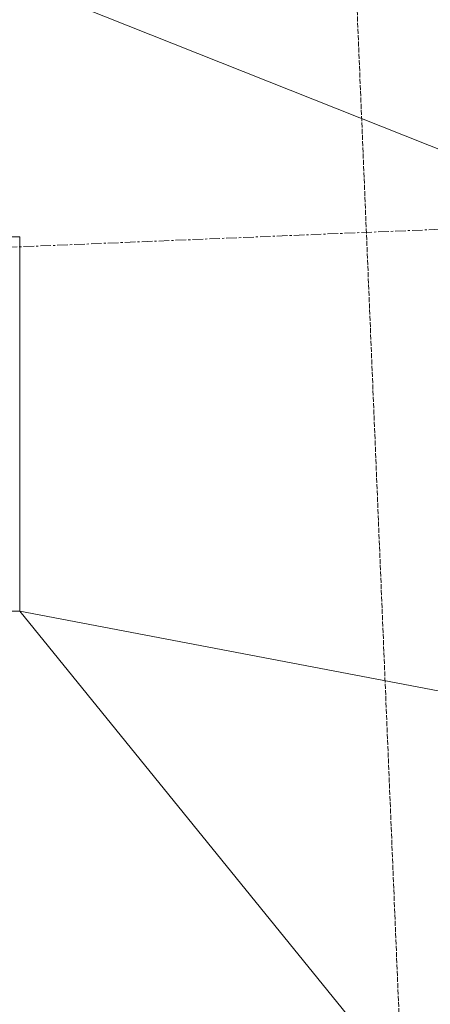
# Model space of a CAD drawing. Header units: millimetres. Extents: x -15129 to 9171, y -18789 to 5877.
# Tile 65 of 256: x -11905 to -11658, y -12126 to -11534. Entities that reach past the tile are written whole.
import ezdxf

# ---------------------------------------------------------------- set-up
doc = ezdxf.new("R2010")
doc.units = ezdxf.units.MM
doc.linetypes.add('ACAD_ISO02W100', pattern=[15, 12, -3])
doc.linetypes.add('CENTER', pattern=[50.8, 31.75, -6.35, 6.35, -6.35])
doc.layers.add('AS_Sciany betonowe', color=252, linetype='Continuous')

msp = doc.modelspace()

# ---------------------------------------------------------------- linework, layer by layer
at = {"color": 7, "lineweight": 13}
for p, q in [((-11601.64, -11632.2), (-11904.24, -11512.03)), ((-11561.03, -11954.83), (-11904.73, -11889.5)), ((-11557.96, -12316.32), (-11904.73, -11889.5))]:
    msp.add_line(p, q, dxfattribs=at)
at = {"color": 5, "linetype": 'CENTER', "lineweight": 13, "ltscale": 0.2}
msp.add_line((-12816.03, -11708.55, 76020), (-9438.33, -11567.67, 38010), dxfattribs=at)
at = {"color": 7, "lineweight": 13}
msp.add_lwpolyline([(-12275.45, -11889.5), (-11904.73, -11889.5), (-11904.73, -11664.5), (-12275.45, -11664.5), (-12275.45, -11889.5)], dxfattribs=at)
at = {"layer": 'AS_Sciany betonowe', "color": 145, "linetype": 'ACAD_ISO02W100', "lineweight": 13, "ltscale": 0.25}
msp.add_line((-12131.54, -1228.6), (-11477.93, -16899.65), dxfattribs=at)

doc.saveas('drawing.dxf')
